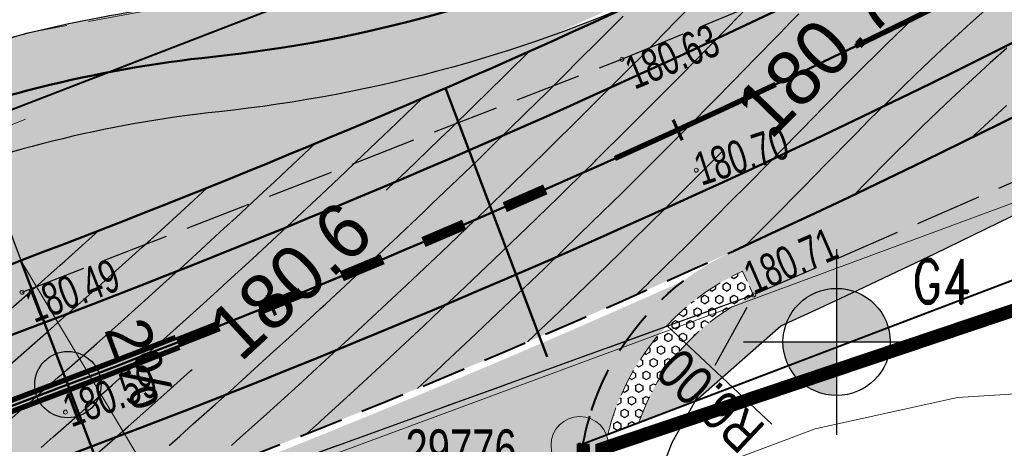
# Model space of a CAD drawing. Header units: metres. Extents: x 7429064 to 7431133, y 5709479 to 5714472.
# Tile 16 of 176: x 7429272 to 7429294, y 5709675 to 5709685. Entities that reach past the tile are written whole.
import ezdxf
from ezdxf.enums import TextEntityAlignment as Align

# ---------------------------------------------------------------- set-up
doc = ezdxf.new("R2010")
doc.units = ezdxf.units.M
for name, pattern in [('1', [0]), ('12', [3, 1, -1, 0, -1]), ('2_KTJZ01', [2, 1.5, -0.5]), ('3_14', [1, -1]), ('3_KTJZ01', [2, 1.5, -0.5]), ('4_BUBZ02', [1.75, 1.25, -0.5]), ('4_SUPT_01', [0]), ('4_SUPW_01', [0]), ('7_1', [0]), ('7_SUPT_01', [0]), ('7_SUPW_01', [0]), ('CENTER2', [1.125, 0.75, -0.125, 0.125, -0.125]), ('DASHED2', [0.375, 0.25, -0.125]), ('HIDDEN', [0.375, 0.25, -0.125])]:
    doc.linetypes.add(name, pattern=pattern)
for name, color, linetype in [('_1_Mapa', 7, 'Continuous'), ('_1_X-REFY', 7, 'Continuous'), ('C-DROGI-SYTUACJA-ETYKIETY', 7, 'Continuous'), ('C-TEREN', 7, 'Continuous'), ('C-TEREN-ETYKIETY', 7, 'Continuous'), ('zzz.gaHSDomyslna', 7, 'Continuous')]:
    doc.layers.add(name, color=color, linetype=linetype)
doc.layers.add('_Brudnopis', color=22, linetype='Continuous', lineweight=50, plot=False)
for name, color, linetype, lineweight in [('_D_2_HECZ_płytki wypustkowe ostrzegawcze', 30, 'Continuous', 25), ('_D_7_TEREN NIEZBEDNY DLA OB_BUD', 252, 'HIDDEN', 50), ('_D_8_Wymiary', 7, 'Continuous', 20), ('_GEOLOGIA', 24, 'Continuous', 30), ('BUBZ_L_1_a', 252, '4_BUBZ02', 18), ('D_1_LINIA_KRAWĘŻNIK_BET_20_30 WYN 0-2 CM', 5, 'HIDDEN', 40), ('D_1_LINIA_KRAWĘŻNIK_BET_20_30 WYN 12 CM - III', 7, 'Continuous', 50), ('D_1_Nachylenie_poprzeczne', 7, 'Continuous', 20), ('Dr-Krawędż nawierzchni', 250, 'DASHED2', 18), ('gaPoziome', 7, 'Continuous', 30), ('GMINA_L_0', 252, '12', 35), ('KTJZ_L_0', 252, '2_KTJZ01', 30), ('OS_PunktOsnowyPoziomej', 252, 'Continuous', 18), ('RTPW_T_1', 252, 'Continuous', 15), ('SUPT_L_0', 252, '4_SUPT_01', 18), ('SUPW_L_0', 252, '4_SUPW_01', 18)]:
    doc.layers.add(name, color=color, linetype=linetype, lineweight=lineweight)
for name, color, linetype, lineweight, true_color in [('_D_7_CZASOWE ZAJĘCIE_PRZEBUDOWA SIECI', 7, 'HIDDEN', 50, 0xd16900), ('DZIALKA_L_0', 7, '1', 40, 0x008000), ('HECZ DROGI ROWEROWE', 7, 'Continuous', 13, 0xff8a8a)]:
    doc.layers.add(name, color=color, linetype=linetype, lineweight=lineweight, true_color=true_color)
doc.layers.add('D_1_LINIA_OBRZEŻE_BET_6x30cm - III', color=24, linetype='Continuous', lineweight=30, transparency=0.3)
doc.layers.add('D_2_HECZ_ZJAZDY - KOSTKA BET', color=214, linetype='Continuous', lineweight=13, transparency=0.3)
for name, color, linetype, lineweight, true_color, transparency in [('D_2_HECZ_CHODNIK_KOSTKA', 7, 'Continuous', 0, 0xf7f588, 0.35), ('D_2_HECZ_JEZDNIA KR3- NOWA KONSTRUKCJA', 7, 'Continuous', 13, 0x99e6ff, 0.3), ('D_2_HECZ_ZIELEN', 7, 'Continuous', 13, 0xd6ffd6, 0.3)]:
    doc.layers.add(name, color=color, linetype=linetype, lineweight=lineweight, true_color=true_color, transparency=transparency)
doc.styles.add('1_5', font='romand.shx', dxfattribs={"width": 0.75, "height": 0.008})
doc.styles.add('ARIAL', font='arial.ttf')
doc.styles.add('Styl Arial', font='arial.ttf', dxfattribs={"width": 0.8, "height": 0.9})
doc.dimstyles.new('1_500', dxfattribs={"dimtxt": 0.9, "dimasz": 1, "dimexe": 0.18, "dimexo": 0, "dimgap": 0.2, "dimtad": 4, "dimzin": 0, "dimdsep": 46, "dimtxsty": 'Styl Arial', "dimcen": 0.25, "dimclrd": 256, "dimclre": 256, "dimclrt": 256, "dimazin": 0, "dimtfac": 1, "dimtix": 1, "dimtmove": 1, "dimatfit": 3, "dimfxl": 0.18, "dimtolj": 1, "dimtzin": 0, "dimlwd": -1, "dimlwe": -1, "dimarcsym": 0})

# ---------------------------------------------------------------- blocks, each defined once
blk = doc.blocks.new('odwiert')
at = {"layer": '_GEOLOGIA'}
h = blk.add_hatch(color=256, dxfattribs=at)
h.dxf.hatch_style = 1
h.paths.add_polyline_path([(4.440892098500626e-16, 1.730584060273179), (-2.220446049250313e-16, 0), (1.730584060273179, 0, 0.414213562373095)])
h.paths.add_polyline_path([(-2.220446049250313e-16, 0), (-1.730584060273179, 2.220446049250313e-16, 0.414213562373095), (-4.440892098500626e-16, -1.730584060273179)])
for points in [[(8.881784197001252e-16, 3), (-8.881784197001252e-16, -3)], [(-3, 3.673940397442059e-16), (3, 0)]]:
    blk.add_lwpolyline(points, dxfattribs=at)
blk.add_circle((0, 0), 1.730584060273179, dxfattribs=at)
blk = doc.blocks.new('3_RTPW02')
at = {"linetype": 'Continuous'}
blk.add_circle((0, 0), 0.045, dxfattribs=at)
blk = doc.blocks.new('OSSP03')
at = {"linetype": 'Continuous', "lineweight": 18, "true_color": 0xffffff}
blk.add_hatch(color=7, dxfattribs=at).paths.add_polyline_path([(0, -1.3, 1), (0, 1.3, 1)])
at = {"linetype": 'Continuous', "lineweight": 18}
blk.add_hatch(color=0, dxfattribs=at).paths.add_polyline_path([(0, -0.1, 1), (0, 0.1, 1)])
at = {"color": 0, "linetype": 'Continuous', "lineweight": 18}
for radius in [1.3, 0.1]:
    blk.add_circle((0, 0), radius, dxfattribs=at)
blk = doc.blocks.new('X-ref_MDCP_Szara')
at = {"layer": 'BUBZ_L_1_a', "linetype": '4_BUBZ02'}
for p, q in [((7429280.00252914, 5709686.01625826), (7429272.2034482, 5709684.56794903)), ((7429272.2034482, 5709684.56794903), (7429267.82461327, 5709683.13323057))]:
    blk.add_line(p, q, dxfattribs=at)
at = {"layer": 'DZIALKA_L_0', "linetype": '1'}
for p, q in [((7429307.84, 5709696.73), (7429130.468680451, 5709628.222704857)), ((7429284.72, 5709675.26), (7429315.02, 5709686.81))]:
    blk.add_line(p, q, dxfattribs=at)
at = {"layer": 'GMINA_L_0', "linetype": '12'}
blk.add_line((7429100.731391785, 5709616.737075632), (7429307.84, 5709696.73), dxfattribs=at)
at = {"layer": 'KTJZ_L_0', "linetype": '3_KTJZ01'}
for p, q in [((7429285.66, 5709683.98), (7429298.95, 5709689.48)), ((7429272.11, 5709678.71), (7429285.66, 5709683.98)), ((7429301.05, 5709684.05), (7429288.64, 5709678.65)), ((7429244.04, 5709668.13), (7429272.11, 5709678.71)), ((7429288.64, 5709678.65), (7429273.94, 5709673.32)), ((7429286.8, 5709675.31), (7429288.64, 5709678.65)), ((7429285.85, 5709672.89), (7429286.8, 5709675.31))]:
    blk.add_line(p, q, dxfattribs=at)
at = {"layer": 'KTJZ_L_0', "linetype": '3_14'}
blk.add_line((7429288.64, 5709678.65), (7429278.108491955, 5709674.831432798), dxfattribs=at)
at = {"layer": 'SUPT_L_0', "linetype": '7_SUPT_01'}
for p, q in [((7429267.542099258, 5709680.762897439), (7429272.184084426, 5709682.620846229)), ((7429293.24, 5709676.33), (7429297.57, 5709676.6)), ((7429290.03, 5709675.62), (7429293.24, 5709676.33)), ((7429279.73, 5709671.78), (7429290.03, 5709675.62))]:
    blk.add_line(p, q, dxfattribs=at)
at = {"layer": 'SUPW_L_0', "linetype": '7_SUPW_01'}
blk.add_line((7429258.41, 5709667.37), (7429295.17, 5709680.98), dxfattribs=at)
at = {"layer": 'SUPW_L_0', "linetype": '7_1'}
blk.add_line((7429258.41, 5709667.37), (7429295.17, 5709680.98), dxfattribs=at)
at = {"layer": 'OS_PunktOsnowyPoziomej', "color": 18, "linetype": 'Continuous', "true_color": 0x0a0909, "xscale": 0.5, "yscale": 0.5, "zscale": 0.5}
blk.add_blockref('OSSP03', (7429284.71, 5709675.25), dxfattribs=at)
at = {"layer": 'RTPW_T_1'}
for p in [(7429285.66, 5709683.98), (7429287.34, 5709681.47), (7429272.11, 5709678.71), (7429288.64, 5709678.65), (7429273.09, 5709676)]:
    blk.add_blockref('3_RTPW02', p, dxfattribs=at)
at = {"layer": 'OS_PunktOsnowyPoziomej', "color": 18, "true_color": 0x0a0909, "width": 0.75}
blk.add_text('29776', height=0.9, dxfattribs=at).set_placement((7429280.773896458, 5709675.609311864), align=Align.TOP_LEFT)
at = {"layer": 'RTPW_T_1', "width": 0.7}
for s, rotation, p in [('180.63', 22.48196744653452, (7429285.66, 5709683.98)), ('180.49', 21.25253339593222, (7429272.11, 5709678.71))]:
    blk.add_text(s, height=0.75, rotation=rotation, dxfattribs=at).set_placement(p, align=Align.TOP_LEFT)
for s, rotation, p in [('180.70', 18.03925724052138, (7429287.34, 5709681.47)), ('180.59', 20.63041244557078, (7429273.09, 5709676))]:
    blk.add_text(s, height=0.75, rotation=rotation, dxfattribs=at).set_placement(p, align=Align.MIDDLE_LEFT)
blk.add_text('180.71', height=0.75, rotation=23.51545703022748, dxfattribs=at).set_placement((7429288.64, 5709678.65))
blk = doc.blocks.new('gaHSPos')
at = {"color": 0, "linetype": 'Continuous', "lineweight": 0}
blk.add_point((0, 0), dxfattribs=at)
blk = doc.blocks.new('*U240')
at = {"layer": 'zzz.gaHSDomyslna', "color": 140}
for points in [[(8.65022600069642, 3.420535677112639, 0.12, 0.12, -0.003017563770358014), (6.173901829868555, 2.465838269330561, 0.12, 0.12, 0), (-0.04249017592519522, 0.1122255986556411, 0.12, 0.12, 0)], [(8.737909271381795, 3.197126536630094, 0.12, 0.12, -0.003017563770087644), (6.258882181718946, 2.241387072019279, 0.12, 0.12, 0), (0.04249017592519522, -0.1122255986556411, 0.12, 0.12, 0)]]:
    blk.add_lwpolyline(points, format="xyseb", dxfattribs=at)
at = {"color": 140}
for p in [(8.69406763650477, 3.308831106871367), (0, 0)]:
    blk.add_blockref('gaHSPos', p, dxfattribs=at)
blk = doc.blocks.new('*U241')
at = {"layer": 'zzz.gaHSDomyslna', "color": 140}
for points in [[(7.392194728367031, 3.057516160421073, 0.24, 0.24, 0.001136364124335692), (8.308258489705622, 3.458546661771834, 0.24, 0.24, 0)], [(5.554645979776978, 2.26796752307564, 0.24, 0.24, 0.001136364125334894), (6.474317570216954, 2.660653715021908, 0.24, 0.24, 0)], [(3.709995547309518, 1.495156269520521, 0.24, 0.24, 0.001136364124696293), (4.633198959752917, 1.879465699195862, 0.24, 0.24, 0)], [(1.85839588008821, 0.7391462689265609, 0.24, 0.24, 0.001136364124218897), (2.785054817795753, 1.115047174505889, 0.24, 0.24, 0)], [(0, 0, 0.24, 0.24, 0.001136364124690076), (0.9300378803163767, 0.3674613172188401, 0.24, 0.24, 0)]]:
    blk.add_lwpolyline(points, format="xyseb", dxfattribs=at)
at = {"color": 140}
for p in [(9.878797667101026, 4.157687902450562), (0, 0)]:
    blk.add_blockref('gaHSPos', p, dxfattribs=at)
blk = doc.blocks.new('*U273')
at = {"layer": 'zzz.gaHSDomyslna', "color": 140}
for points in [[(5.437594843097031, 2.53580972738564, 0.12, 0.12, 0.004545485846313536), (9.02336557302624, 4.308324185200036, 0.12, 0.12, 0)], [(0, 0, 0.12, 0.12, 0.004545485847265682), (3.632772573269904, 1.674073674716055, 0.12, 0.12, 0)]]:
    blk.add_lwpolyline(points, format="xyseb", dxfattribs=at)
at = {"color": 140}
blk.add_blockref('gaHSPos', (0, 0), dxfattribs=at)
blk = doc.blocks.new('X-ref_SOR')
at = {"layer": 'gaPoziome'}
for name, p in [('*U273', (7429285.501073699, 5709681.734813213)), ('*U241', (7429275.622276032, 5709677.577125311)), ('*U240', (7429266.928208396, 5709674.268294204))]:
    blk.add_blockref(name, p, dxfattribs=at)
blk = doc.blocks.new('*D124')
at = {"layer": '_D_8_Wymiary', "transparency": 16777216}
blk.add_line((7429289.051055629, 5709675.726645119), (7429286.678810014, 5709677.958107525), dxfattribs=at)
blk.add_solid([(7429286.735906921, 5709678.018806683), (7429286.621713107, 5709677.897408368), (7429286.314615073, 5709678.300688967)], dxfattribs=at)
at = {"layer": 'Defpoints', "color": 0, "transparency": 16777216}
for p in [(7429286.314615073, 5709678.300688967), (7429290.684954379, 5709674.189711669)]:
    blk.add_point(p, dxfattribs=at)
at = {"layer": '_D_8_Wymiary', "transparency": 16777216, "insert": (7429287.663670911, 5709676.263540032), "char_height": 0.9, "attachment_point": 5, "rotation": 136.75158167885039, "style": 'Styl Arial'}
blk.add_mtext('\\A1;R6.00', dxfattribs=at)
blk = doc.blocks.new('*U295')
at = {"layer": 'C-TEREN-ETYKIETY', "color": 7, "linetype": 'Continuous', "lineweight": -3, "char_height": 1.25, "attachment_point": 5}
for s, insert, rotation in [('180.7', (7429290.038296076, 5709684.054067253, 180.7000000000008), 45.69103709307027), ('180.6', (7429278.159550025, 5709678.975253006, 180.6000000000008), 42.68620134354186)]:
    blk.add_mtext(s, dxfattribs=dict(at, insert=insert, rotation=rotation))
blk = doc.blocks.new('x-ref_warstwice')
at = {"layer": 'C-TEREN', "color": 46, "linetype": 'Continuous', "lineweight": 30}
for p, q in [((7429275.309073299, 5709676.389618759, 180.6000000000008), (7429275.91748182, 5709676.934993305, 180.6000000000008)), ((7429275.91748182, 5709676.934993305, 180.6000000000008), (7429275.950425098, 5709676.964294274, 180.6000000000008)), ((7429274.834643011, 5709675.967741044, 180.6000000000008), (7429275.309073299, 5709676.389618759, 180.6000000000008)), ((7429274.50597636, 5709675.678396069, 180.6000000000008), (7429274.834643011, 5709675.967741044, 180.6000000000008)), ((7429274.141598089, 5709675.357247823, 180.6000000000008), (7429274.50597636, 5709675.678396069, 180.6000000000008)), ((7429273.752102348, 5709675.017364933, 180.6000000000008), (7429274.141598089, 5709675.357247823, 180.6000000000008))]:
    blk.add_line(p, q, dxfattribs=at)
at = {"layer": 'C-TEREN', "color": 42, "linetype": 'HIDDEN', "lineweight": 25, "ltscale": 10}
for points, elevation in [([(7429292.25670718, 5709684.912948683), (7429291.635913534, 5709684.317174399), (7429291.568484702, 5709684.253021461), (7429290.96146326, 5709683.649108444), (7429290.816458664, 5709683.506176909), (7429290.700635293, 5709683.388554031), (7429290.319903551, 5709682.998804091), (7429290.151075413, 5709682.824131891), (7429290.069754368, 5709682.740768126), (7429289.629914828, 5709682.288290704), (7429289.320410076, 5709681.973046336), (7429288.921652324, 5709681.570130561), (7429288.5660424, 5709681.208019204), (7429288.056711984, 5709680.698035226), (7429287.806660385, 5709680.445716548), (7429287.185777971, 5709679.829663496), (7429287.042273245, 5709679.686168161), (7429286.930323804, 5709679.575115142), (7429286.272890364, 5709678.92940381), (7429286.244826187, 5709678.901816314), (7429286.015712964, 5709678.678825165)], 180.7200000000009), ([(7429294.312556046, 5709685.482475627), (7429294.196035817, 5709685.379351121), (7429293.536910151, 5709684.792366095), (7429292.997276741, 5709684.293149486), (7429292.768068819, 5709684.08281034), (7429292.305271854, 5709683.63866512), (7429292.005737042, 5709683.353682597), (7429291.622750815, 5709682.972657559), (7429291.249618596, 5709682.604859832), (7429290.951576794, 5709682.30218746), (7429290.750338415, 5709682.09618245), (7429290.661103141, 5709682.003858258), (7429290.498812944, 5709681.837491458), (7429290.279372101, 5709681.611745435), (7429289.745358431, 5709681.06782874), (7429289.057349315, 5709680.372645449), (7429288.986871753, 5709680.300879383), (7429288.482941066, 5709679.796302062)], 180.7400000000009), ([(7429294.35791763, 5709684.231528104), (7429293.982320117, 5709683.89703936), (7429293.674814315, 5709683.612564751), (7429293.209404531, 5709683.18546827), (7429292.974630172, 5709682.96015584), (7429292.442989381, 5709682.454343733), (7429292.284038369, 5709682.296206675), (7429291.682778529, 5709681.703542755), (7429291.202518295, 5709681.215820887), (7429291.180773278, 5709681.193560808), (7429291.17113087, 5709681.183584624), (7429290.936635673, 5709680.943199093)], 180.7600000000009), ([(7429294.352351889, 5709682.931980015), (7429293.650740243, 5709682.288126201), (7429293.643988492, 5709682.281646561), (7429293.579581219, 5709682.220368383)], 180.7800000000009), ([(7429289.656947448, 5709685.008460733), (7429289.459033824, 5709684.804047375), (7429289.371279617, 5709684.712428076), (7429289.211637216, 5709684.547321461), (7429288.643958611, 5709683.963331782), (7429288.470513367, 5709683.783481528), (7429287.793698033, 5709683.093522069), (7429287.724383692, 5709683.022298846), (7429287.670306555, 5709682.967172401), (7429287.228631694, 5709682.521493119), (7429286.973257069, 5709682.263803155), (7429286.93616736, 5709682.227001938), (7429286.217142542, 5709681.508024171), (7429285.65622424, 5709680.951597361), (7429285.456049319, 5709680.754991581), (7429284.976996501, 5709680.284075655), (7429284.689986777, 5709680.004735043), (7429284.32027771, 5709679.647773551), (7429283.918964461, 5709679.257284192), (7429283.605929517, 5709678.955112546), (7429283.142992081, 5709678.512668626), (7429282.546704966, 5709677.947324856), (7429282.362079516, 5709677.77091792), (7429281.651074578, 5709677.102920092), (7429281.576236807, 5709677.032061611), (7429281.041448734, 5709676.534178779)], 180.6800000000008), ([(7429278.53513991, 5709675.507346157), (7429278.814265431, 5709675.760192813), (7429278.85333434, 5709675.796186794), (7429279.610626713, 5709676.488475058), (7429280.198643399, 5709677.030351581), (7429280.402096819, 5709677.219721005), (7429280.662961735, 5709677.464476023), (7429281.18866529, 5709677.95390125), (7429281.559002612, 5709678.304546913), (7429281.970321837, 5709678.690986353), (7429282.449172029, 5709679.148520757), (7429282.747056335, 5709679.430946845), (7429282.978323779, 5709679.651976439), (7429283.518858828, 5709680.173753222), (7429284.211828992, 5709680.848033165), (7429284.285719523, 5709680.91937595), (7429284.343081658, 5709680.975205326), (7429284.794595, 5709681.419049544), (7429285.047628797, 5709681.667785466), (7429285.083015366, 5709681.703168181), (7429285.804577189, 5709682.418952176), (7429285.94572516, 5709682.561373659), (7429286.556555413, 5709683.17284646), (7429287.030696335, 5709683.651286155), (7429287.303554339, 5709683.929438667), (7429287.653294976, 5709684.288810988), (7429288.045565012, 5709684.688699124), (7429288.498123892, 5709685.15797016)], 180.6600000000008), ([(7429276.840389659, 5709675.24304613), (7429276.955688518, 5709675.347348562), (7429277.642275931, 5709675.963637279), (7429277.869572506, 5709676.171142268), (7429278.439300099, 5709676.687231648), (7429278.777656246, 5709676.998957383), (7429279.231451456, 5709677.413799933), (7429279.583810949, 5709677.738510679), (7429280.018719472, 5709678.143312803), (7429280.576352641, 5709678.666508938), (7429280.801093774, 5709678.875740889), (7429281.466930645, 5709679.506173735), (7429281.578564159, 5709679.611054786), (7429282.347540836, 5709680.345800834), (7429282.351120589, 5709680.349225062), (7429283.034612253, 5709681.00826051), (7429283.118753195, 5709681.090222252), (7429283.226621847, 5709681.19613573), (7429283.881452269, 5709681.834016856), (7429284.09572821, 5709682.0463305), (7429284.639208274, 5709682.580579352), (7429284.958924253, 5709682.900260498), (7429285.392011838, 5709683.329880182), (7429285.816194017, 5709683.75788956), (7429286.139853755, 5709684.081889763), (7429286.391086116, 5709684.335399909), (7429286.882724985, 5709684.836578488), (7429287.512891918, 5709685.484099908)], 180.6400000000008), ([(7429275.433223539, 5709675.24579257), (7429275.671362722, 5709675.45755311), (7429275.976751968, 5709675.731302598), (7429276.473867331, 5709676.173455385), (7429276.890947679, 5709676.550757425), (7429277.271528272, 5709676.892370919), (7429277.799362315, 5709677.374244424), (7429278.064334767, 5709677.614270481), (7429278.701978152, 5709678.201727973), (7429278.8522762, 5709678.339124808), (7429278.968978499, 5709678.446669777), (7429279.635342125, 5709679.066904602), (7429279.887249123, 5709679.303254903), (7429280.413522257, 5709679.797580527), (7429280.487148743, 5709679.867926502), (7429281.18680648, 5709680.531123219), (7429281.368436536, 5709680.706246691), (7429281.955184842, 5709681.267503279), (7429282.410713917, 5709681.706732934), (7429282.718647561, 5709682.006691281), (7429283.113418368, 5709682.394306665), (7429283.477185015, 5709682.748657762), (7429283.977079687, 5709683.243974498), (7429284.230787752, 5709683.493373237), (7429284.834833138, 5709684.097352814), (7429284.979446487, 5709684.240808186), (7429285.686662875, 5709684.954405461)], 180.6200000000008), ([(7429272.541776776, 5709675.201537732), (7429272.807000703, 5709675.43417547), (7429273.344477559, 5709675.905616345), (7429273.357586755, 5709675.917114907), (7429273.398017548, 5709675.952578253), (7429273.560494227, 5709676.094359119), (7429274.147927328, 5709676.612098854), (7429274.236062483, 5709676.68968952), (7429274.93012113, 5709677.306867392), (7429274.944965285, 5709677.320052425), (7429274.946783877, 5709677.321684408), (7429274.949116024, 5709677.323794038), (7429275.740822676, 5709678.034273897), (7429276.355619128, 5709678.590435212), (7429276.530032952, 5709678.749838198), (7429276.753685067, 5709678.955878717), (7429277.314404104, 5709679.46834815), (7429277.647322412, 5709679.777860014), (7429278.093925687, 5709680.189774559), (7429278.440698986, 5709680.512181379), (7429278.868587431, 5709680.914088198), (7429279.417216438, 5709681.433522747), (7429279.638379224, 5709681.641259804), (7429280.293439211, 5709682.267132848), (7429280.403291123, 5709682.371260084), (7429281.159791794, 5709683.100660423)], 180.5800000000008), ([(7429271.384991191, 5709675.43267244), (7429272.152567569, 5709676.105942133), (7429272.187691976, 5709676.136751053), (7429272.215025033, 5709676.16072589), (7429272.434133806, 5709676.352914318), (7429272.928697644, 5709676.786714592), (7429272.990392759, 5709676.840829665), (7429273.038900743, 5709676.883377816), (7429273.043932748, 5709676.887791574), (7429273.12293314, 5709676.9579832), (7429273.789878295, 5709677.545801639), (7429274.350154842, 5709678.04345646), (7429274.584494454, 5709678.253750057), (7429274.885009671, 5709678.525592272), (7429275.374300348, 5709678.964683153), (7429275.754256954, 5709679.308402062), (7429276.159285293, 5709679.678571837), (7429276.678656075, 5709680.157044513), (7429276.939438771, 5709680.395386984), (7429277.566834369, 5709680.978672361), (7429277.714750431, 5709681.115099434), (7429277.829602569, 5709681.221881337), (7429278.485210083, 5709681.837679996), (7429278.733049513, 5709682.072331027)], 180.5600000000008), ([(7429271.833607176, 5709677.071964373), (7429272.336721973, 5709677.513265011), (7429272.636307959, 5709677.776042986), (7429272.66711655, 5709677.803066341), (7429272.689847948, 5709677.823004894), (7429273.046721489, 5709678.140086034), (7429273.431829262, 5709678.479504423), (7429273.755344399, 5709678.766860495), (7429274.222205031, 5709679.185815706), (7429274.820903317, 5709679.727390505), (7429275.007778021, 5709679.895092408), (7429275.15289478, 5709680.026368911), (7429275.788537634, 5709680.607305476), (7429276.294175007, 5709681.073126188)], 180.5400000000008), ([(7429271.744746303, 5709678.239815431), (7429272.282223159, 5709678.711256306), (7429272.295332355, 5709678.722754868), (7429272.335763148, 5709678.758218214), (7429272.970509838, 5709679.322188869), (7429273.073780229, 5709679.413207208), (7429273.160533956, 5709679.49026453), (7429273.84351872, 5709680.103166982)], 180.5200000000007)]:
    blk.add_lwpolyline(points, dxfattribs=dict(at, elevation=elevation))
at = {"layer": 'C-TEREN', "color": 46, "linetype": 'Continuous', "lineweight": 30}
for points, elevation in [([(7429280.338901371, 5709681.018426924), (7429280.390293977, 5709681.067529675), (7429280.795048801, 5709681.451191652), (7429281.266130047, 5709681.905397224), (7429281.559249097, 5709682.185781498), (7429281.78681558, 5709682.405205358), (7429282.318541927, 5709682.92316031), (7429283.000214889, 5709683.592477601), (7429283.07291776, 5709683.663298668), (7429283.573477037, 5709684.159273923)], 180.6000000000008), ([(7429287.948820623, 5709681.918514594), (7429287.926459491, 5709681.89612477), (7429287.389958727, 5709681.354759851), (7429287.060972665, 5709681.028332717), (7429286.629707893, 5709680.597096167), (7429286.293274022, 5709680.263356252), (7429285.864469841, 5709679.842197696), (7429285.610911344, 5709679.592945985), (7429285.094254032, 5709679.090094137), (7429284.428726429, 5709678.447513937), (7429284.319070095, 5709678.340815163), (7429284.233535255, 5709678.258248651), (7429283.538927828, 5709677.594390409), (7429283.535289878, 5709677.590941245)], 180.7000000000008)]:
    blk.add_lwpolyline(points, dxfattribs=dict(at, elevation=elevation))
at = {"layer": 'C-TEREN-ETYKIETY', "color": 7, "linetype": 'Continuous', "lineweight": -3}
blk.add_blockref('*U295', (0, 0), dxfattribs=at)
blk = doc.blocks.new('AeccTickCircle')
at = {"color": 0, "linetype": 'ByBlock', "lineweight": -2}
blk.add_circle((0, 0), 0.5, dxfattribs=at)
blk = doc.blocks.new('AeccTickLine')
at = {"color": 0, "linetype": 'ByBlock', "lineweight": -2}
blk.add_line((0, 1), (-3.673819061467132e-16, -1), dxfattribs=at)
blk = doc.blocks.new('OŚ_Dąbrowskiego_1')
at = {"layer": '_D_8_Wymiary', "color": 1, "linetype": 'CENTER2', "lineweight": 35, "flags": 128}
blk.add_lwpolyline([(7429230.997622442, 5709660.664473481), (7429273.144600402, 5709676.621906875, 0.08562941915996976), (7429337.581936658, 5709714.617636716), (7429502.300926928, 5709854.380814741), (7429714.668639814, 5710036.138576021), (7429868.110764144, 5710165.951860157)], format="xyb", dxfattribs=at)
at = {"layer": 'C-DROGI-SYTUACJA-ETYKIETY', "color": 7, "linetype": 'Continuous', "lineweight": -3}
blk.add_line((7429272.923297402, 5709677.2064152), (7429264.071177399, 5709700.586748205), dxfattribs=at)
at = {"layer": 'C-DROGI-SYTUACJA-ETYKIETY', "color": 7, "linetype": 'Continuous', "lineweight": 60}
for p, xscale, yscale, zscale, rotation in [((7429286.920309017, 5709682.379310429), 0.25, 0.25, 0.25, 24.62652375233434), ((7429277.738317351, 5709678.420293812), 0.2499999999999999, 0.2499999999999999, 0.2499999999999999, 22.02217014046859)]:
    blk.add_blockref('AeccTickLine', p, dxfattribs=dict(at, xscale=xscale, yscale=yscale, zscale=zscale, rotation=rotation))
at = {"layer": 'C-DROGI-SYTUACJA-ETYKIETY', "color": 7, "linetype": 'Continuous', "lineweight": -3, "xscale": 1.5, "yscale": 1.5, "zscale": 1.5, "rotation": 20.73736432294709}
blk.add_blockref('AeccTickCircle', (7429273.144600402, 5709676.621906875), dxfattribs=at)

msp = doc.modelspace()

# ---------------------------------------------------------------- hatches: boundary and pattern name
at = {"layer": '_D_2_HECZ_płytki wypustkowe ostrzegawcze'}
h = msp.add_hatch(dxfattribs=at)
h.set_pattern_fill('HEX', color=256, scale=0.03, angle=-89.95720801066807)
h.set_pattern_definition([(270.042791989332, (0, 0), (0.1649777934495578, 0.0001232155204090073), [0.09524999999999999, -0.1905]), (30.04279198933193, (0, 0), (-0.0825956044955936, 0.1428133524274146), [0.09524999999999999, -0.1905]), (330.0427919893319, (7.113851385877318e-05, -0.09524997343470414), (0.08238218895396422, 0.1429365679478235), [0.09524999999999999, -0.1905])])
h.paths.add_polyline_path([(7429288.634535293, 5709678.64008037), (7429288.389709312, 5709679.187896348, 0.2289420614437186), (7429285.342662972, 5709675.497351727), (7429286.045116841, 5709675.765118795, -0.2057647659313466)])
at = {"layer": 'D_1_Nachylenie_poprzeczne', "transparency": 33554508}
h = msp.add_hatch(color=256, dxfattribs=at)
h.dxf.hatch_style = 1
h.paths.add_polyline_path([(7429275.205734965, 5709674.197196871), (7429274.209831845, 5709673.820184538), (7429272.082346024, 5709679.427546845)])
at = {"layer": 'D_2_HECZ_CHODNIK_KOSTKA', "transparency": 33554585}
h = msp.add_hatch(color=256, dxfattribs=at)
h.dxf.hatch_style = 1
edge = h.paths.add_edge_path()
edge.add_line((7429397.754765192, 5709761.542840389), (7429398.68160931, 5709762.329262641))
edge.add_arc((7429400.892626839, 5709757.844688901), 5.000000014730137, 116.2445581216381, 130.3144257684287)
edge.add_line((7429397.657717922, 5709761.657216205), (7429354.505023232, 5709725.042386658))
edge.add_line((7429354.505023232, 5709725.042386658), (7429339.52288198, 5709712.330120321))
edge.add_arc((7429194.822480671, 5709882.942299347), 223.7112464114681, 294.6653319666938, 310.30210006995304, ccw=False)
edge.add_arc((7429290.684954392, 5709674.189711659), 6.000000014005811, 114.6653320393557, 169.481037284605)
edge.add_line((7429284.785787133, 5709675.285077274), (7429285.342662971, 5709675.497351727))
edge.add_arc((7429290.68495438, 5709674.189711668), 5.500000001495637, 114.66533196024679, 166.2460569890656, ccw=False)
edge.add_line((7429288.389709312, 5709679.187896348), (7429288.634535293, 5709678.64008037))
edge.add_arc((7429290.684954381, 5709674.189711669), 4.900000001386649, 114.7369494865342, 161.2456317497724)
edge.add_line((7429286.045116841, 5709675.765118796), (7429287.318030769, 5709676.250338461))
edge.add_line((7429287.318030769, 5709676.250338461), (7429289.254210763, 5709677.9490588))
edge.add_arc((7429195.245944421, 5709882.368837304), 224.9999999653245, 294.696685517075, 310.3144258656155)
edge.add_line((7429340.81684552, 5709710.805109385), (7429355.798986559, 5709723.517375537))
edge.add_line((7429355.798986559, 5709723.517375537), (7429398.724881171, 5709759.939766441))
edge.add_line((7429398.724881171, 5709759.939766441), (7429403.432390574, 5709761.976528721))
edge.add_arc((7429400.892626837, 5709757.844688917), 4.850000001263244, 58.42174453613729, 130.3144258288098)
at = {"layer": 'D_2_HECZ_JEZDNIA KR3- NOWA KONSTRUKCJA'}
h = msp.add_hatch(color=256, dxfattribs=at)
h.dxf.hatch_style = 1
edge = h.paths.add_edge_path()
edge.add_arc((7429610.556889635, 5709990.46923513), 29.99999861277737, 310.5590095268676, 314.2935338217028)
edge.add_arc((7429610.556888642, 5709990.46923619), 30.00000006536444, 314.2935337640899, 325.3941215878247)
edge.add_line((7429635.249231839, 5709973.431390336), (7429635.899462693, 5709972.671653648))
edge.add_line((7429635.899462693, 5709972.671653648), (7429667.701526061, 5709999.889876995))
edge.add_line((7429667.701526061, 5709999.889876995), (7429675.245703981, 5710006.346663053))
edge.add_line((7429675.245703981, 5710006.346663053), (7429712.724461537, 5710038.423361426))
edge.add_line((7429712.724461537, 5710038.423361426), (7429823.827837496, 5710132.378343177))
edge.add_line((7429823.827837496, 5710132.378343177), (7429834.315813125, 5710141.376936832))
edge.add_line((7429834.315813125, 5710141.376936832), (7429846.15596758, 5710151.52385914))
edge.add_line((7429846.15596758, 5710151.52385914), (7429850.098715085, 5710146.734336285))
edge.add_line((7429850.098715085, 5710146.734336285), (7429838.187410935, 5710136.849500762))
edge.add_line((7429838.187410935, 5710136.849500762), (7429827.698218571, 5710127.83294208))
edge.add_line((7429827.698218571, 5710127.83294208), (7429716.61281809, 5710033.853790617))
edge.add_line((7429716.61281809, 5710033.853790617), (7429633.474415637, 5709962.698671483))
edge.add_arc((7429636.725569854, 5709958.899988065), 4.999999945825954, 130.5590092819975, 193.2570782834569)
edge.add_line((7429631.858815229, 5709957.753384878), (7429636.051367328, 5709939.958106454))
edge.add_line((7429636.051367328, 5709939.958106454), (7429630.652871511, 5709938.888124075))
edge.add_line((7429630.652871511, 5709938.888124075), (7429629.490782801, 5709943.820607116))
edge.add_arc((7429623.650677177, 5709942.444683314), 6.000000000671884, 13.2570779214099, 130.559009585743)
edge.add_line((7429619.749292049, 5709947.003103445), (7429619.729414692, 5709946.986091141))
edge.add_line((7429619.729414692, 5709946.986091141), (7429617.778722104, 5709949.265301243))
edge.add_line((7429617.778722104, 5709949.265301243), (7429606.382671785, 5709939.511838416))
edge.add_line((7429606.382671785, 5709939.511838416), (7429594.27418418, 5709929.148626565))
edge.add_line((7429594.27418418, 5709929.148626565), (7429594.825160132, 5709928.314105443))
edge.add_line((7429594.825160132, 5709928.314105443), (7429589.707653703, 5709924.935373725))
edge.add_arc((7429606.236932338, 5709899.899740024), 30.00000011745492, 123.4339931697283, 130.5590095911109)
edge.add_line((7429586.73000662, 5709922.691840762), (7429529.229865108, 5709873.479571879))
edge.add_line((7429529.229865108, 5709873.479571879), (7429502.178954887, 5709850.342924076))
edge.add_line((7429502.178954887, 5709850.342924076), (7429339.522881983, 5709712.330120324))
edge.add_arc((7429194.82248072, 5709882.942299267), 223.7112463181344, 294.6653319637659, 310.3021000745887, ccw=False)
edge.add_arc((7429190.303822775, 5709894.737223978), 236.3171344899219, 290.79615437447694, 294.4675271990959, ccw=False)
edge.add_line((7429274.206854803, 5709673.816266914), (7429245.41, 5709663.13))
edge.add_line((7429245.41, 5709663.13), (7429242.105663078, 5709661.907425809))
edge.add_line((7429242.105663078, 5709661.907425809), (7429240.353704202, 5709666.716988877))
edge.add_line((7429240.353704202, 5709666.716988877), (7429244.254478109, 5709668.201402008))
edge.add_line((7429244.254478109, 5709668.201402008), (7429272.082346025, 5709679.427546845))
edge.add_arc((7429195.245944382, 5709882.368837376), 217.0000000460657, 290.7373643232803, 310.3144258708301)
edge.add_line((7429335.640991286, 5709716.905153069), (7429500.355099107, 5709856.664188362))
edge.add_line((7429500.355099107, 5709856.664188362), (7429629.269135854, 5709966.996999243))
edge.add_line((7429629.269135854, 5709966.996999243), (7429630.063814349, 5709967.677135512))
at = {"layer": 'D_2_HECZ_ZIELEN'}
h = msp.add_hatch(color=256, dxfattribs=at)
h.dxf.hatch_style = 1
h.paths.add_polyline_path([(7429286.838124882, 5709685.646005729, -0.08267571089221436), (7429276.552174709, 5709682.790796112, 0.06952559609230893), (7429269.167730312, 5709680.947514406), (7429268.691412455, 5709680.755361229, 0.3056146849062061), (7429266.187887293, 5709677.049641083), (7429272.082346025, 5709679.427546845, 0.01845393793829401)])
at = {"layer": 'D_2_HECZ_ZJAZDY - KOSTKA BET', "transparency": 33554508}
h = msp.add_hatch(color=256, dxfattribs=at)
h.dxf.hatch_style = 1
edge = h.paths.add_edge_path()
edge.add_arc((7429290.68750098, 5709674.18848251), 6.002517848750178, 127.16671137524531, 181.3031867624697, ccw=False)
edge.add_arc((7429190.333954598, 5709894.664950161), 236.3888712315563, 291.05833539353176, 294.15376163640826, ccw=False)
edge.add_arc((7429276.094746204, 5709668.119859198), 5.999999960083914, 71.48551763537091, 97.87378621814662, ccw=False)
edge.add_arc((7429276.412290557, 5709669.068102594), 4.999999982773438, 42.61735335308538, 71.48551776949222, ccw=False)
edge.add_arc((7429276.412290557, 5709669.068102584), 4.999999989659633, 1.315474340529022, 42.617353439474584, ccw=False)
edge.add_line((7429281.410972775, 5709669.182889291), (7429281.4528473, 5709667.359355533))
edge.add_line((7429281.4528473, 5709667.359355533), (7429284.838435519, 5709667.437100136))
edge.add_line((7429284.838435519, 5709667.437100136), (7429284.686535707, 5709674.051967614))
at = {"layer": 'HECZ DROGI ROWEROWE'}
h = msp.add_hatch(color=256, dxfattribs=at)
h.dxf.hatch_style = 1
edge = h.paths.add_edge_path()
edge.add_arc((7429195.215547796, 5709882.429882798), 216.9479082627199, 294.1669546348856, 294.967744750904)
edge.add_line((7429286.790991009, 5709685.756719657), (7429285.662344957, 5709688.407824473))
edge.add_line((7429285.662344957, 5709688.407824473), (7429284.748671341, 5709687.984522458))
edge.add_line((7429284.748671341, 5709687.984522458), (7429283.937440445, 5709687.613045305))
edge.add_arc((7429272.018563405, 5709713.126863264), 28.16051378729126, 277.06058043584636, 295.0398086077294, ccw=False)
edge.add_arc((7429279.455982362, 5709655.444536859), 29.99999989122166, 97.61594039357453, 111.9698263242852)
edge.add_line((7429268.232434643, 5709683.26596691), (7429260.818236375, 5709680.274977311))
edge.add_arc((7429268.300601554, 5709661.727357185), 20.00000002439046, 111.9698263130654, 133.1197802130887)
edge.add_line((7429254.630085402, 5709676.325884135), (7429251.637674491, 5709673.523697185))
edge.add_arc((7429244.802416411, 5709680.822960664), 10.00000001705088, 291.96982649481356, 313.1197802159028, ccw=False)
edge.add_line((7429248.543599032, 5709671.549150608), (7429244.459253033, 5709669.901469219))
edge.add_line((7429244.459253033, 5709669.901469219), (7429243.69330072, 5709669.592473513))
edge.add_line((7429243.69330072, 5709669.592473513), (7429241.027435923, 5709667.297090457))
edge.add_line((7429241.027435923, 5709667.297090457), (7429240.361368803, 5709666.723588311))
edge.add_line((7429240.361368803, 5709666.723588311), (7429244.254478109, 5709668.201402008))
edge.add_line((7429244.254478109, 5709668.201402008), (7429251.095834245, 5709670.961299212))
edge.add_line((7429251.095834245, 5709670.961299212), (7429255.655374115, 5709675.230994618))
edge.add_arc((7429268.300601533, 5709661.727357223), 18.4999999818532, 114.92700871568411, 133.1197802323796, ccw=False)
edge.add_arc((7429261.135724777, 5709677.143729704), 1.499999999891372, 19.50487679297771, 114.927008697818, ccw=False)
edge.add_line((7429262.549644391, 5709677.644560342), (7429263.18891179, 5709675.839813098))
edge.add_line((7429263.18891179, 5709675.839813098), (7429266.187887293, 5709677.049641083))
edge.add_arc((7429270.187885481, 5709677.045837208), 3.99999999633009, 111.96982618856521, 179.9455134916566, ccw=False)
edge.add_line((7429268.691412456, 5709680.755361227), (7429269.167730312, 5709680.947514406))
edge.add_arc((7429279.455982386, 5709655.444536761), 27.49999999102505, 96.06133326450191, 111.9698262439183, ccw=False)
edge.add_arc((7429273.120402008, 5709715.109102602), 32.49999997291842, 276.0613332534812, 289.6201576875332)

# ---------------------------------------------------------------- linework, layer by layer
at = {"layer": '_Brudnopis', "flags": 128}
for points in [[(7429230.997622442, 5709660.664473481), (7429273.14460042, 5709676.621906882, 0.08560525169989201), (7429337.584742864, 5709714.617538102), (7429368.822915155, 5709741.125439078), (7429502.300926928, 5709854.380814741), (7429714.668639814, 5710036.138576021), (7429868.110764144, 5710165.951860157)], [(7429230.466495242, 5709662.067293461), (7429272.61347322, 5709678.024726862, 0.08560525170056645), (7429336.614348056, 5709715.761362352), (7429367.852389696, 5709742.269152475)], [(7429231.528749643, 5709659.261653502), (7429273.675727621, 5709675.219086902, 0.08560525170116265), (7429338.555137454, 5709713.473713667), (7429369.793440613, 5709739.981725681)], [(7429260.503529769, 5709678.503997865), (7429260.730449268, 5709678.681434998, -0.07016096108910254), (7429261.939762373, 5709679.379534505), (7429268.700082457, 5709682.10674065, -0.06952559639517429), (7429276.420183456, 5709684.033807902, 0.08267571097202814), (7429286.310520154, 5709686.779201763, -0.08267571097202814)]]:
    msp.add_lwpolyline(points, format="xyb", dxfattribs=at)
for points in [[(7429283.976172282, 5709677.247748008), (7429281.674621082, 5709683.32663459)], [(7429274.206854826, 5709673.816266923), (7429272.082346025, 5709679.427546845)]]:
    msp.add_lwpolyline(points, dxfattribs=at)
at = {"layer": '_D_7_CZASOWE ZAJĘCIE_PRZEBUDOWA SIECI', "ltscale": 10, "const_width": 0.3, "flags": 128}
msp.add_lwpolyline([(7429279.019999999, 5709671.07), (7429279.149963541, 5709666.183715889), (7429284.925707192, 5709666.3019519), (7429284.785787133, 5709675.285077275)], dxfattribs=at)
at = {"layer": '_D_7_TEREN NIEZBEDNY DLA OB_BUD', "ltscale": 10, "const_width": 0.3, "flags": 128}
msp.add_lwpolyline([(7429838.642351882, 5710133.498037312), (7429838.163073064, 5710130.983410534), (7429669.785270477, 5709988.069796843), (7429674.220854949, 5709982.832848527), (7429665.131800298, 5709974.906125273), (7429667.704814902, 5709971.870777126), (7429662.832482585, 5709967.707329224), (7429665.636921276, 5709964.49370197), (7429637.108761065, 5709939.516176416), (7429616.43791595, 5709933.990754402), (7429410.711229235, 5709758.424593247), (7429398.459990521, 5709756.96470503), (7429363.724530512, 5709727.377020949), (7429364.496967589, 5709726.485040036), (7429330.156663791, 5709696.304430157), (7429317.553253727, 5709687.47546742), (7429303.139099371, 5709679.240254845), (7429296.402039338, 5709677.454326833), (7429295.853558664, 5709678.754848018), (7429285.213308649, 5709675.171013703), (7429285.467953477, 5709665.629088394), (7429278.468709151, 5709665.469623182), (7429278.346584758, 5709670.061176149), (7429254.481179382, 5709660.886617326), (7429229.936526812, 5709651.367794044), (7429224.487494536, 5709665.833466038), (7429244.657148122, 5709675.130668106), (7429249.846855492, 5709679.191718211), (7429269.079177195, 5709686.950301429), (7429282.548797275, 5709692.751752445), (7429296.468274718, 5709699.802589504), (7429307.464225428, 5709706.347617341), (7429318.986254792, 5709714.247663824), (7429330.312616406, 5709723.203650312), (7429495.004072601, 5709862.943465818), (7429615.273122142, 5709965.877348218), (7429632.419614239, 5709989.107999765), (7429648.372953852, 5710002.76187988), (7429661.376752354, 5710006.800246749), (7429669.910876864, 5710012.639653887), (7429707.475683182, 5710044.592706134), (7429834.50843472, 5710152.316429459), (7429838.121089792, 5710158.939097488), (7429844.754843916, 5710193.280299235), (7429843.741113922, 5710206.480357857), (7429852.313614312, 5710203.59832983), (7429849.367696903, 5710188.375013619), (7429850.22684329, 5710185.684410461), (7429848.746129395, 5710185.163002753), (7429846.827250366, 5710175.247007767), (7429842.580241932, 5710153.28258802), (7429856.534014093, 5710164.104263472), (7429864.198789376, 5710154.590130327)], close=True, dxfattribs=at)
at = {"layer": 'D_1_LINIA_KRAWĘŻNIK_BET_20_30 WYN 0-2 CM', "ltscale": 4, "flags": 128}
for points in [[(7429274.206854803, 5709673.816266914, 0.0160260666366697), (7429288.181050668, 5709679.642276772)], [(7429284.975842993, 5709676.035259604, -0.1536085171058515), (7429287.061162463, 5709678.971775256, -0.1536085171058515)], [(7429284.838435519, 5709667.437100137), (7429284.686535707, 5709674.051967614, -0.0841024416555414), (7429284.975842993, 5709676.035259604, -0.0841024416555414)]]:
    msp.add_lwpolyline(points, format="xyb", dxfattribs=at)
at = {"layer": 'D_1_LINIA_KRAWĘŻNIK_BET_20_30 WYN 12 CM - III'}
for points in [[(7429288.181050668, 5709679.642276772, 0.06833433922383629), (7429339.522881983, 5709712.330120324), (7429354.505022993, 5709725.042386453)], [(7429286.838124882, 5709685.646005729, -0.01845393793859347), (7429272.082346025, 5709679.427546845), (7429266.187887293, 5709677.049641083)]]:
    msp.add_lwpolyline(points, format="xyb", dxfattribs=at)
at = {"layer": 'D_1_LINIA_OBRZEŻE_BET_6x30cm - III', "flags": 128}
for points in [[(7429289.254210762, 5709677.949058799, 0.06825092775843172), (7429340.816845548, 5709710.80510941), (7429355.798986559, 5709723.517375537), (7429398.724881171, 5709759.939766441), (7429403.599282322, 5709762.048736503)], [(7429284.748671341, 5709687.984522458, -0.001042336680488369), (7429283.937440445, 5709687.613045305, -0.073735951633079), (7429275.48001777, 5709685.179897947, 0.06271266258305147), (7429268.232434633, 5709683.265966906), (7429260.81823637, 5709680.274977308, 0.09254695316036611), (7429254.630085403, 5709676.325884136), (7429251.637674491, 5709673.523697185, -0.09254695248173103), (7429248.543599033, 5709671.549150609), (7429243.69330072, 5709669.592473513), (7429240.353704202, 5709666.716988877)], [(7429286.838124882, 5709685.646005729, -0.08267571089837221), (7429276.552174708, 5709682.790796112, 0.06952559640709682), (7429269.167730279, 5709680.947514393), (7429268.69141245, 5709680.755361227, 0.3056146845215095), (7429266.187887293, 5709677.049641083)]]:
    msp.add_lwpolyline(points, format="xyb", dxfattribs=at)
msp.add_lwpolyline([(7429284.785787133, 5709675.285077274), (7429287.318030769, 5709676.250338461), (7429289.254210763, 5709677.9490588)], dxfattribs=at)
at = {"layer": 'D_1_Nachylenie_poprzeczne'}
msp.add_lwpolyline([(7429275.205734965, 5709674.197196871), (7429274.209831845, 5709673.820184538), (7429272.082346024, 5709679.427546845)], close=True, dxfattribs=at)
at = {"layer": 'Dr-Krawędż nawierzchni', "ltscale": 2.5, "flags": 128}
for points in [[(7429285.342662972, 5709675.497351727, -0.2289420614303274), (7429288.389709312, 5709679.187896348, -0.2099153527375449)], [(7429286.045116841, 5709675.765118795, -0.2060905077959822), (7429288.640099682, 5709678.642639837)]]:
    msp.add_lwpolyline(points, format="xyb", dxfattribs=at)
at = {"layer": 'Dr-Krawędż nawierzchni', "flags": 128}
msp.add_lwpolyline([(7429288.389709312, 5709679.187896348), (7429288.634535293, 5709678.64008037)], dxfattribs=at)

# ---------------------------------------------------------------- block references
at = {"layer": '_1_Mapa'}
msp.add_blockref('X-ref_MDCP_Szara', (0, 0), dxfattribs=at)
at = {"layer": '_1_X-REFY'}
for name in ['X-ref_SOR', 'OŚ_Dąbrowskiego_1', 'x-ref_warstwice']:
    msp.add_blockref(name, (0, 0), dxfattribs=at)
at = {"layer": '_GEOLOGIA', "xscale": 0.7, "yscale": 0.7, "zscale": 0.7}
msp.add_blockref('odwiert', (7429290.512063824, 5709677.586408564), dxfattribs=at)

# ---------------------------------------------------------------- texts
at = {"layer": '_GEOLOGIA', "insert": (7429292.221745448, 5709679.458479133), "char_height": 1, "attachment_point": 1, "style": '1_5'}
msp.add_mtext_dynamic_manual_height_columns('G4', width=4.715311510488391, gutter_width=0.05, heights=[0], dxfattribs=at)
at = {"layer": 'D_1_Nachylenie_poprzeczne', "style": 'ARIAL'}
msp.add_text('2%%%', height=0.9999999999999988, rotation=290.5690890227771, dxfattribs=at).set_placement((7429273.955623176, 5709677.869461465))

# ---------------------------------------------------------------- dimensions: what is measured, and where the dimension line sits
at = {"layer": '_D_8_Wymiary'}
dim = msp.add_radius_dim(center=(7429290.684954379, 5709674.189711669), mpoint=(7429286.314615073, 5709678.300688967), dimstyle='1_500', override={"dimscale": 0.5}, dxfattribs=at)
dim.commit()
dim.dimension.update_dxf_attribs({"geometry": '*D124', "text_midpoint": (7429288.047030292, 5709676.671085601), "dimtype": 132})

doc.saveas('drawing.dxf')
